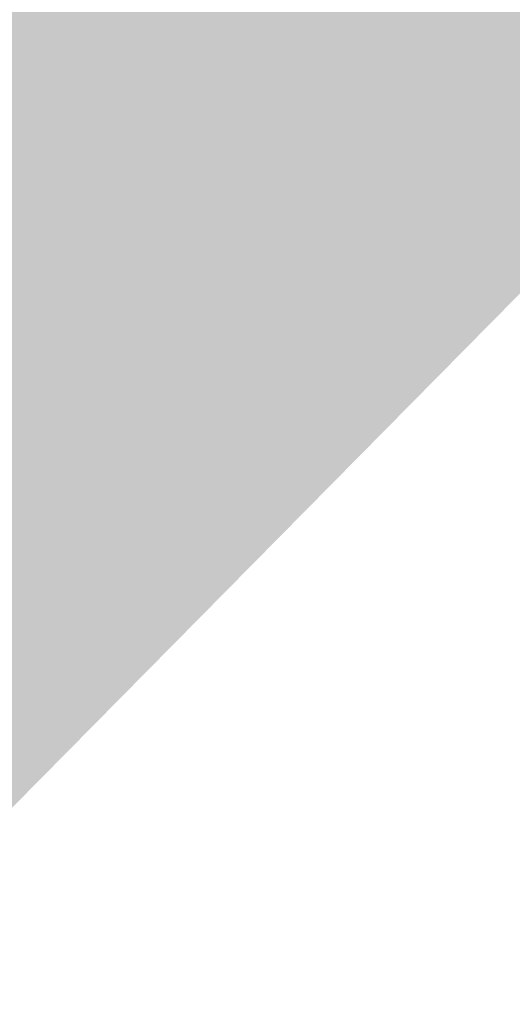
# Model space of a CAD drawing. Header units: millimetres. Extents: x -290 to 116110, y -2975 to 80225.
# Tile 150 of 247: x 40973.9467 to 40974.0357, y 56164.7301 to 56164.908. Entities that reach past the tile are written whole.
import ezdxf

# ---------------------------------------------------------------- set-up
doc = ezdxf.new("R2010")
doc.units = ezdxf.units.MM
doc.layers.add('Перекрытия', color=7, linetype='Continuous', lineweight=18)

# ---------------------------------------------------------------- blocks, each defined once
blk = doc.blocks.new('135_SLK_GD_AR_rvt-1-B2_-11_400__На лист секция 4_-11_400')
at = {"layer": 'Перекрытия', "true_color": 0xcbcbcb}
h = blk.add_hatch(color=9, dxfattribs=at)
h.paths.add_polyline_path([(-13098384.66484, -9239530.3057), (-13097544.66484, -9239530.3057), (-13097544.66484, -9239570.3057), (-13098384.66484, -9239570.3057), (-13098384.66484, -9239531.3057)])
h.paths.add_polyline_path([(-13094627.51104, -9242798.41899), (-13092899.29018, -9241047.97252), (-13091347.01648, -9239477.91131), (-13089326.67081, -9237437.13351), (-13088720.95447, -9236825.78648), (-13088994.36868, -9236564.0064), (-13089276.25024, -9236311.3665), (-13089566.29376, -9236068.14049), (-13089864.185, -9235834.59188), (-13090169.60121, -9235610.97373), (-13090482.21148, -9235397.52829), (-13090801.67713, -9235194.48683), (-13091127.65204, -9235002.06933), (-13091459.78304, -9234820.48426), (-13091797.71028, -9234649.92834), (-13092141.06764, -9234490.58638), (-13092489.48312, -9234342.63101), (-13092842.57923, -9234206.22252), (-13093199.97341, -9234081.50871), (-13093561.27846, -9233968.62469), (-13093926.10292, -9233867.69277), (-13094294.05152, -9233778.82231), (-13094664.72563, -9233702.10957), (-13095037.72364, -9233637.63769), (-13095412.64143, -9233585.47651), (-13095789.0728, -9233545.68254), (-13096166.60992, -9233518.2989), (-13096544.84374, -9233503.35525), (-13096923.36448, -9233500.86779), (-13097301.76203, -9233510.83921), (-13097679.62643, -9233533.25871), (-13098056.54828, -9233568.10199), (-13098432.11922, -9233615.33132), (-13098432.11711, -9239519.3057), (-13098384.66484, -9239520.3057), (-13098384.66484, -9239530.3057), (-13098432.11711, -9239531.3057), (-13098432.11681, -9240369.3057), (-13098384.66484, -9240370.3057), (-13098384.66484, -9240381.3057), (-13098432.1168, -9240381.3057), (-13098432.11626, -9241900.3057), (-13095525.62433, -9241900.3057), (-13094958.09162, -9242467.83841)])
blk = doc.blocks.new('A$Cc005853f')
at = {"lineweight": 5}
blk.add_blockref('135_SLK_GD_AR_rvt-1-B2_-11_400__На лист секция 4_-11_400', (13133512.7711, 9298039.75123), dxfattribs=at)

msp = doc.modelspace()

# ---------------------------------------------------------------- block references
msp.add_blockref('A$Cc005853f', (2087.00453, 921.73103))

doc.saveas('drawing.dxf')
